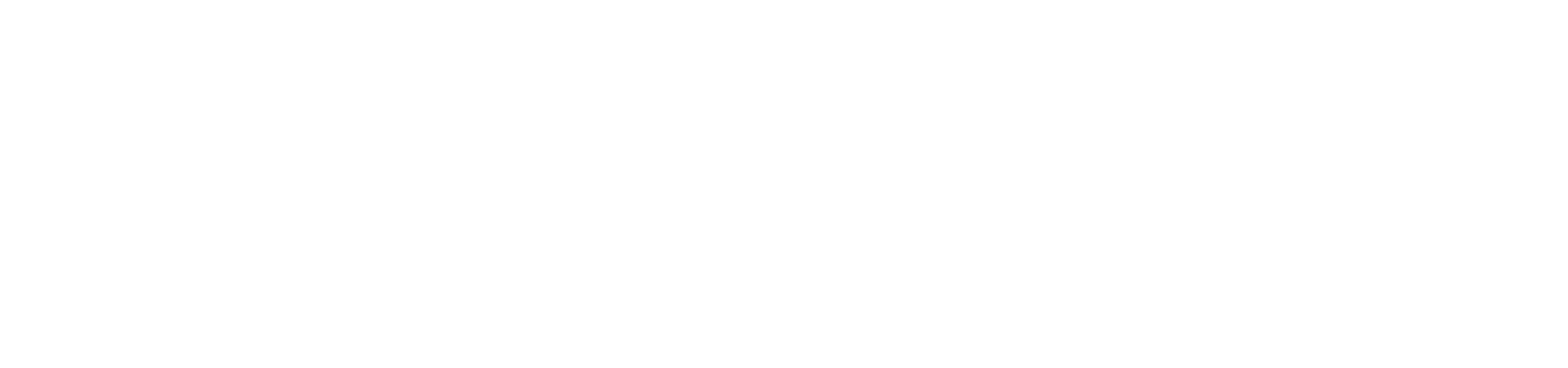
# Model space of a CAD drawing. Header units: inches. Extents: x 130606 to 158499, y 12149 to 19359.
# Tile 19 of 21: x 131836 to 132461, y 18162 to 18290. Entities that reach past the tile are written whole.
import ezdxf

# ---------------------------------------------------------------- set-up
doc = ezdxf.new("R2010")
doc.units = ezdxf.units.IN
doc.header["$MEASUREMENT"] = 0
for name, color, linetype, lineweight in [('00-GRIDTEXT', 1, 'Continuous', 13), ('KIT TEXT.', 5, 'Continuous', 5), ('PD_DOOR', 42, 'Continuous', 25)]:
    doc.layers.add(name, color=color, linetype=linetype, lineweight=lineweight)
doc.layers.add('PD_025_TEXT', color=61, linetype='Continuous')
doc.styles.add('ISO', font='isocp.shx', dxfattribs={"height": 250})
doc.styles.add('style1', font='arial.ttf', dxfattribs={"height": 500})

# ---------------------------------------------------------------- blocks, each defined once
blk = doc.blocks.new('A$C6E471120')
at = {"layer": 'KIT TEXT.', "color": 251, "insert": (-834, -1718, 489), "char_height": 60.18, "width": 1100.28, "attachment_point": 7, "style": 'ISO'}
blk.add_mtext('\\pi325.49;{\\Fromans|c0;\\W0.8;WORK TABLE \\P\\pi370.19;WITH SINK}', dxfattribs=at)
at = {"layer": 'PD_025_TEXT', "color": 251, "insert": (-2046, -4326), "char_height": 101.6, "width": 1029.06, "attachment_point": 1, "style": 'style1'}
blk.add_mtext('\\pi174.52;STORAGE \\P\\pi321.17;AREA', dxfattribs=at)
blk = doc.blocks.new('Ar plan')
at = {"layer": '00-GRIDTEXT', "color": 251, "xscale": 0.03937007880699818, "yscale": 0.03937007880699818, "zscale": 0.03937007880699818}
blk.add_blockref('A$C6E471120', (131243.99, 18343.43), dxfattribs=at)
at = {"layer": 'PD_025_TEXT', "color": 251, "insert": (131692.29, 18215.07), "char_height": 4, "width": 128.4952, "attachment_point": 1, "style": 'style1'}
blk.add_mtext('\\pi63.143;J', dxfattribs=at)

msp = doc.modelspace()

# ---------------------------------------------------------------- block references
at = {"layer": 'PD_DOOR', "color": 251}
msp.add_blockref('Ar plan', (0, 0), dxfattribs=at)

doc.saveas('drawing.dxf')
